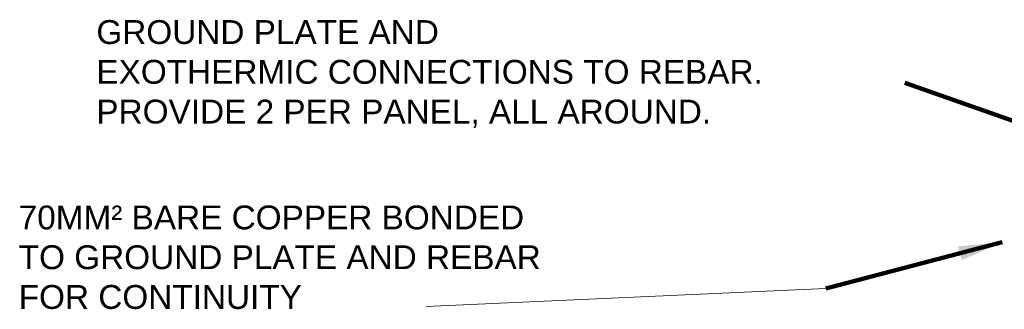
# Model space of a CAD drawing. Header units: inches. Extents: x 3071 to 4270, y -1110 to -364.
# Tile 2 of 12: x 3075 to 3278, y -881 to -821. Entities that reach past the tile are written whole.
import ezdxf

# ---------------------------------------------------------------- set-up
doc = ezdxf.new("R2010")
doc.units = ezdxf.units.IN
doc.header["$LTSCALE"] = 0.4
doc.header["$MEASUREMENT"] = 0
doc.layers.add('E-ANNO-TEXT', color=7, linetype='Continuous', lineweight=0)
doc.layers.add('Level 1', color=7, linetype='Continuous', lineweight=0)
doc.styles.add("_1 4 1'-0", font='arial.ttf', dxfattribs={"height": 6})
doc.styles.add('Notes', font='arial.ttf', dxfattribs={"height": 0.098425})
doc.dimstyles.new("1 4 1'-0", dxfattribs={"dimtxt": 6, "dimasz": 9, "dimexe": 3, "dimexo": 3, "dimgap": 3, "dimtad": 1, "dimdec": 0, "dimzin": 11, "dimdsep": 46, "dimlunit": 3, "dimtxsty": "_1 4 1'-0", "dimcen": 0.09, "dimclrd": 256, "dimadec": 4, "dimazin": 3, "dimtfac": 1, "dimtdec": 0, "dimtofl": 0, "dimtmove": 0, "dimatfit": 3, "dimfxl": 1, "dimfrac": 2, "dimtolj": 1, "dimtzin": 11, "dimlwd": -1, "dimarcsym": 0})

msp = doc.modelspace()

# ---------------------------------------------------------------- linework, layer by layer
at = {"layer": 'E-ANNO-TEXT'}
msp.add_line((3158.45, -879.97, -0.06), (3240.84, -876.23, -0.06), dxfattribs=at)

# ---------------------------------------------------------------- texts
at = {"layer": 'E-ANNO-TEXT', "color": 7, "insert": (3074.36, -859.14, -0.06), "char_height": 4.9212, "width": 339.0375, "attachment_point": 1, "style": 'Notes'}
msp.add_mtext('70MM² BARE COPPER BONDED\\PTO GROUND PLATE AND REBAR\\PFOR CONTINUITY', dxfattribs=at)
at = {"layer": 'Level 1', "color": 7, "linetype": 'Continuous', "lineweight": 13, "insert": (3090.38, -820.89, 2.48), "char_height": 4.9212, "width": 250.7809, "attachment_point": 1, "style": 'Notes'}
msp.add_mtext('GROUND PLATE AND \\PEXOTHERMIC CONNECTIONS TO REBAR.\\PPROVIDE 2 PER PANEL, ALL AROUND.', dxfattribs=at)

# ---------------------------------------------------------------- leaders
at = {"layer": 'E-ANNO-TEXT'}
for points in [[(3292.65, -846.32, -0.06), (3257.18, -833.8, -0.06)], [(3277.23, -866.72, -0.06), (3240.84, -876.23, -0.06)]]:
    msp.add_leader(points, dimstyle="1 4 1'-0", override={"dimgap": 6, "dimclrd": 0, "dimlwd": 65534}, dxfattribs=at)

doc.saveas('drawing.dxf')
